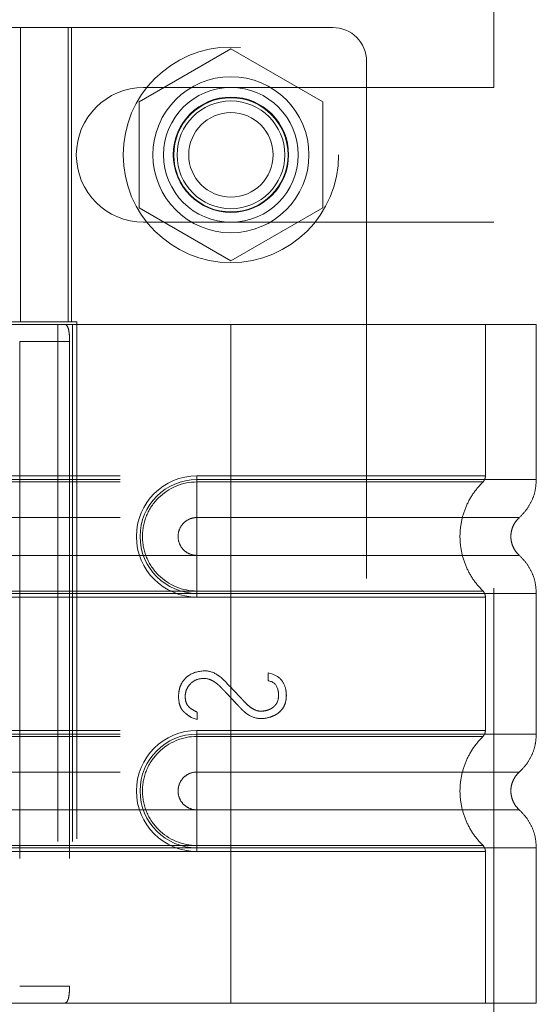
# Model space of a CAD drawing. Header units: inches. Extents: x 0.2 to 10.8, y 0.2 to 8.2.
# Tile 109 of 123: x 6.1027 to 6.2026, y 4.7941 to 4.9845. Entities that reach past the tile are written whole.
import ezdxf

# ---------------------------------------------------------------- set-up
doc = ezdxf.new("R2010")
doc.units = ezdxf.units.IN
doc.header["$MEASUREMENT"] = 0
doc.linetypes.add('HIDDEN', pattern=[0.075, 0.05, -0.025])
doc.layers.add('DIMENSIONS', color=140, linetype='Continuous')
doc.styles.add('SLDTEXTSTYLE0', font='TXT', dxfattribs={"width": 0.7})
doc.dimstyles.new('SLDDIMSTYLE0', dxfattribs={"dimtxt": 0.084961, "dimasz": 0.13, "dimexe": 0, "dimexo": 0.0625, "dimgap": 0.02124, "dimtad": 0, "dimtih": 1, "dimtoh": 1, "dimlfac": 12, "dimrnd": 1e-09, "dimzin": 12, "dimdsep": 46, "dimtxsty": 'SLDTEXTSTYLE0', "dimsah": 1, "dimcen": 0.09, "dimadec": 0, "dimazin": 3, "dimtfac": 1, "dimtofl": 0, "dimtmove": 0, "dimatfit": 3, "dimfxl": 0, "dimfrac": 2, "dimtolj": 1, "dimtzin": 12, "dimarcsym": 0})

# ---------------------------------------------------------------- blocks, each defined once
blk = doc.blocks.new('_D_16')
at = {"layer": 'DIMENSIONS'}
for p, q in [((6.08979, 5.13584), (5.55636, 5.13584)), ((5.68136, 5.13584), (5.68136, 4.28902)), ((5.51979, 4.13497), (5.49126, 4.13497)), ((5.49126, 4.13497), (5.49126, 3.99994)), ((5.84294, 4.13497), (5.87147, 4.13497)), ((5.87147, 4.13497), (5.87147, 3.99994)), ((5.49126, 3.99994), (5.51979, 3.99994)), ((5.87147, 3.99994), (5.84294, 3.99994)), ((5.68136, 3.0955), (5.68136, 3.98092)), ((6.08979, 3.0955), (5.55636, 3.0955))]:
    blk.add_line(p, q, dxfattribs=at)
for points in [[(5.68136, 5.13584), (5.66136, 5.00584), (5.70136, 5.00584)], [(5.68136, 3.0955), (5.70136, 3.2255), (5.66136, 3.2255)]]:
    blk.add_solid(points, dxfattribs=at)
at = {"layer": 'DIMENSIONS', "char_height": 0.083333, "attachment_point": 1, "style": 'SLDTEXTSTYLE0'}
for s, insert in [('24.48', (5.51979, 4.26141)), ('621.9', (5.51979, 4.10736))]:
    blk.add_mtext(s, dxfattribs=dict(at, insert=insert))

msp = doc.modelspace()

# ---------------------------------------------------------------- linework, layer by layer
at = {"color": 7, "linetype": 'HIDDEN', "lineweight": 18}
for p, q in [((6.1944179, 4.9713584), (6.1944179, 5.053598)), ((6.0759993, 4.9829609), (6.1127447, 4.9829609)), ((6.1029022, 4.9260383), (6.1029022, 4.9829609)), ((6.1121187, 4.9260383), (6.1121187, 4.9829609)), ((6.1632696, 4.9829609), (6.1127447, 4.9829609)), ((6.1127447, 4.9260383), (6.1127447, 4.9829609)), ((6.1435846, 4.9788335), (6.1258346, 4.9685855)), ((6.1613346, 4.9685855), (6.1435846, 4.9788335)), ((6.1698313, 4.9763992), (6.1698313, 4.7434596)), ((6.1267096, 4.9713584), (6.1944179, 4.9713584)), ((6.1258346, 4.9685855), (6.1258346, 4.9480896)), ((6.1613346, 4.9480896), (6.1613346, 4.9685855)), ((6.1258346, 4.9480896), (6.1435846, 4.9378416)), ((6.1435846, 4.9378416), (6.1613346, 4.9480896)), ((6.1267096, 4.9453167), (6.1944179, 4.9453167)), ((6.1944179, 4.774525), (6.1944179, 4.9453167)), ((6.1127447, 4.9260383), (6.0759993, 4.9260383)), ((6.1127447, 4.9260383), (6.1137591, 4.9260383)), ((6.1137591, 4.9260383), (6.1137591, 4.7938205)), ((6.1435846, 4.9255462), (6.0891227, 4.9255462)), ((6.1101192, 4.9255462), (6.1101192, 4.7943126)), ((6.1129312, 4.9255462), (6.1129312, 4.7943126)), ((6.1129312, 4.9255462), (6.1129312, 4.7943126)), ((6.1435846, 4.9255462), (6.1435846, 4.8955395)), ((6.2026397, 4.9255462), (6.1435846, 4.9255462)), ((6.1435846, 4.9255462), (6.1435846, 4.8955395)), ((6.1435846, 4.9255462), (6.1435846, 4.8962502)), ((6.1435846, 4.9255462), (6.1435846, 4.8962502)), ((6.1927972, 4.8962502), (6.1927972, 4.9255462)), ((6.2026397, 4.8955395), (6.2026397, 4.9255462)), ((6.102736, 4.9222654), (6.102736, 4.7975934)), ((6.1123868, 4.9222654), (6.102736, 4.9222654)), ((6.1123868, 4.9222654), (6.1123868, 4.7975934)), ((6.0221935, 4.8962502), (6.1435846, 4.8962502)), ((6.0221935, 4.8955395), (6.1435846, 4.8955395)), ((6.1435846, 4.8962502), (6.1370229, 4.8962502)), ((6.1370229, 4.8962502), (6.1370229, 4.8950797)), ((6.1370229, 4.8955395), (6.1370229, 4.8881979)), ((6.1435846, 4.8955395), (6.1370229, 4.8955395)), ((6.0221935, 4.8950797), (6.1435846, 4.8950797)), ((6.1435846, 4.8950797), (6.1370229, 4.8950797)), ((6.0221935, 4.8881979), (6.1435846, 4.8881979)), ((6.1435846, 4.8881979), (6.1370229, 4.8881979)), ((6.1435846, 4.8808735), (6.0221935, 4.8808735)), ((6.1370229, 4.8808735), (6.1435846, 4.8808735)), ((6.1370229, 4.8735319), (6.1370229, 4.8808735)), ((6.1435846, 4.8739917), (6.0221935, 4.8739917)), ((6.1435846, 4.8735319), (6.0221935, 4.8735319)), ((6.1435846, 4.8728212), (6.0221935, 4.8728212)), ((6.1370229, 4.8739917), (6.1435846, 4.8739917)), ((6.1370229, 4.8728212), (6.1370229, 4.8739917)), ((6.1370229, 4.8735319), (6.1435846, 4.8735319)), ((6.1370229, 4.8728212), (6.1435846, 4.8728212)), ((6.1435846, 4.8735319), (6.1435846, 4.8463269)), ((6.1435846, 4.8735319), (6.1435846, 4.8463269)), ((6.1435846, 4.8728212), (6.1435846, 4.8470376)), ((6.1435846, 4.8728212), (6.1435846, 4.8470376)), ((6.1927972, 4.8470376), (6.1927972, 4.8728212)), ((6.2026397, 4.8463269), (6.2026397, 4.8735319)), ((6.1507748, 4.8581377), (6.1517036, 4.8578975)), ((6.1507748, 4.8566485), (6.1507748, 4.8581377)), ((6.1370354, 4.8505634), (6.1370354, 4.8491542)), ((6.1370354, 4.8491542), (6.1358824, 4.8495386)), ((6.0221935, 4.8470376), (6.1435846, 4.8470376)), ((6.0221935, 4.8463269), (6.1435846, 4.8463269)), ((6.0221935, 4.8458671), (6.1435846, 4.8458671)), ((6.1370229, 4.8470376), (6.1370229, 4.8458671)), ((6.1435846, 4.8470376), (6.1370229, 4.8470376)), ((6.1370229, 4.8463269), (6.1370229, 4.8389853)), ((6.1435846, 4.8463269), (6.1370229, 4.8463269)), ((6.1435846, 4.8458671), (6.1370229, 4.8458671)), ((6.0221935, 4.8389853), (6.1435846, 4.8389853)), ((6.1435846, 4.8389853), (6.1370229, 4.8389853)), ((6.1435846, 4.8316609), (6.0221935, 4.8316609)), ((6.1370229, 4.8316609), (6.1435846, 4.8316609)), ((6.1370229, 4.8243193), (6.1370229, 4.8316609)), ((6.1435846, 4.8247791), (6.0221935, 4.8247791)), ((6.1435846, 4.8243193), (6.0221935, 4.8243193)), ((6.1435846, 4.8236086), (6.0221935, 4.8236086)), ((6.1370229, 4.8247791), (6.1435846, 4.8247791)), ((6.1370229, 4.8236086), (6.1370229, 4.8247791)), ((6.1370229, 4.8243193), (6.1435846, 4.8243193)), ((6.1370229, 4.8236086), (6.1435846, 4.8236086)), ((6.1435846, 4.8243193), (6.1435846, 4.7943126)), ((6.1435846, 4.8243193), (6.1435846, 4.7943126)), ((6.1435846, 4.8236086), (6.1435846, 4.7943126)), ((6.1435846, 4.8236086), (6.1435846, 4.7943126)), ((6.1927972, 4.7943126), (6.1927972, 4.8236086)), ((6.2026397, 4.7943126), (6.2026397, 4.8243193)), ((6.102736, 4.7975934), (6.1123868, 4.7975934)), ((6.1435846, 4.7943126), (6.0891227, 4.7943126)), ((6.2026397, 4.7943126), (6.1435846, 4.7943126))]:
    msp.add_line(p, q, dxfattribs=at)
for centre, radius in [((6.1435846, 4.9583375), 0.0208333), ((6.1435846, 4.9583546), 0.0150919), ((6.1435846, 4.9583375), 0.0130208), ((6.1435846, 4.9583546), 0.0111549), ((6.1435846, 4.9583375), 0.0110417), ((6.1435846, 4.9583375), 0.0104167), ((6.1435846, 4.9583375), 0.0081625)]:
    msp.add_circle(centre, radius, dxfattribs=at)
for centre, radius, start, end in [((6.1632696, 4.9763992), 0.0065617, 0, 90), ((6.1267096, 4.9583375), 0.0130208, 90, 270), ((6.1370229, 4.8845357), 0.0117145, 90, 270), ((6.1370229, 4.8845357), 0.0110038, 90, 270), ((6.1370229, 4.8353231), 0.0117145, 90, 270), ((6.1370229, 4.8353231), 0.0110038, 90, 270)]:
    msp.add_arc(centre, radius, start, end, dxfattribs=at)
for points, knots in [([(6.1123868, 4.9222654), (6.1123868, 4.9227), (6.1123704, 4.9231266), (6.112301, 4.9239229), (6.1122475, 4.9242875), (6.1120968, 4.9248927), (6.1119978, 4.9251364), (6.111757, 4.9254612), (6.1116129, 4.9255462), (6.1114528, 4.9255462)], [0, 0, 0, 0, 0.25, 0.25, 0.5, 0.5, 0.75, 0.75, 1, 1, 1, 1]), ([(6.1435846, 4.8962502), (6.1511027, 4.8962502), (6.1639734, 4.8962502), (6.179896, 4.8962502), (6.1902353, 4.8962502), (6.1940783, 4.8962502), (6.1902353, 4.8962502), (6.179896, 4.8962502), (6.1639734, 4.8962502), (6.1511027, 4.8962502), (6.1435846, 4.8962502)], [4.71239975, 4.71239975, 4.71239975, 4.71239975, 5.17054869, 5.49779793, 5.89049701, 6.2831961, 6.67589519, 7.06859428, 7.39584352, 7.85399245, 7.85399245, 7.85399245, 7.85399245]), ([(6.1435846, 4.8955395), (6.1474498, 4.8955395), (6.1513148, 4.8955395), (6.1588966, 4.8955395), (6.1626131, 4.8955395), (6.1697549, 4.8955395), (6.1731801, 4.8955395), (6.1796076, 4.8955395), (6.1826098, 4.8955395), (6.1880759, 4.8955395), (6.1905398, 4.8955395), (6.1948345, 4.8955395), (6.1966653, 4.8955395), (6.1996235, 4.8955395), (6.2007509, 4.8955395), (6.202259, 4.8955395), (6.2026397, 4.8955395), (6.2026397, 4.8955395), (6.202259, 4.8955395), (6.2007509, 4.8955395), (6.1996235, 4.8955395), (6.1966653, 4.8955395), (6.1948345, 4.8955395), (6.1905398, 4.8955395), (6.1880759, 4.8955395), (6.1826098, 4.8955395), (6.1796076, 4.8955395), (6.1731801, 4.8955395), (6.1697549, 4.8955395), (6.1626131, 4.8955395), (6.1588966, 4.8955395), (6.1513148, 4.8955395), (6.1474498, 4.8955395), (6.1435846, 4.8955395)], [0, 0, 0, 0, 0.0625, 0.0625, 0.125, 0.125, 0.1875, 0.1875, 0.25, 0.25, 0.3125, 0.3125, 0.375, 0.375, 0.4375, 0.4375, 0.5, 0.5, 0.5625, 0.5625, 0.625, 0.625, 0.6875, 0.6875, 0.75, 0.75, 0.8125, 0.8125, 0.875, 0.875, 0.9375, 0.9375, 1, 1, 1, 1]), ([(6.1435846, 4.8955395), (6.1435846, 4.8942), (6.1435846, 4.8913914), (6.1435846, 4.8890863), (6.1435846, 4.8881971)], [0.052118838, 0.052118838, 0.052118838, 0.052118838, 0.500001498, 0.948006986, 0.948006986, 0.948006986, 0.948006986]), ([(6.1435846, 4.8955395), (6.1435846, 4.8941584), (6.1435846, 4.8927781), (6.1435846, 4.8902571), (6.1435846, 4.8891178), (6.1435846, 4.8881979)], [0, 0, 0, 0, 0.5, 0.5, 1, 1, 1, 1]), ([(6.1923006, 4.8950743), (6.1923746, 4.8951545), (6.1925241, 4.8953164), (6.1926771, 4.8956123), (6.1927811, 4.8959287), (6.1927918, 4.8961488), (6.1927972, 4.8962578)], [0, 0, 0, 0, 0.24752408, 0.49999998, 0.75247589, 1, 1, 1, 1]), ([(6.1993168, 4.8881659), (6.1998035, 4.8886521), (6.200788, 4.8896357), (6.2018308, 4.8914674), (6.2025128, 4.8934624), (6.2025978, 4.8948522), (6.2026399, 4.8955395)], [0, 0, 0, 0, 0.2471303, 0.49986639, 0.75266195, 1, 1, 1, 1]), ([(6.1370229, 4.8950797), (6.1342514, 4.8951074), (6.1301538, 4.8933579), (6.1270282, 4.8886753), (6.1262044, 4.8845357), (6.1270282, 4.8803961), (6.1301538, 4.8757135), (6.1342514, 4.873964), (6.1370229, 4.8739917)], [6.28318531, 6.28318531, 6.28318531, 6.28318531, 7.06858347, 7.46128255, 7.85398163, 8.24668072, 8.6393798, 9.42477796, 9.42477796, 9.42477796, 9.42477796]), ([(6.1435846, 4.8950797), (6.1499635, 4.8950797), (6.1563364, 4.8950797), (6.1681214, 4.8950798), (6.1735272, 4.8950798), (6.1825423, 4.8950798), (6.1861566, 4.8950799), (6.1910359, 4.8950799), (6.1923057, 4.8950799), (6.1923043, 4.89508), (6.1910375, 4.89508), (6.1861556, 4.8950801), (6.1825438, 4.8950801), (6.173527, 4.8950802), (6.1681219, 4.8950802), (6.1563365, 4.8950802), (6.1499644, 4.8950803), (6.1435846, 4.8950803)], [0, 0, 0, 0, 0.125, 0.125, 0.25, 0.25, 0.375, 0.375, 0.5, 0.5, 0.625, 0.625, 0.75, 0.75, 0.875, 0.875, 1, 1, 1, 1]), ([(6.1435846, 4.8739917), (6.1435846, 4.8767232), (6.1435846, 4.8845357), (6.1435846, 4.8923482), (6.1435846, 4.8950797)], [0.027131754, 0.027131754, 0.027131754, 0.027131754, 0.5, 0.972868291, 0.972868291, 0.972868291, 0.972868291]), ([(6.192407, 4.8738935), (6.1917319, 4.8746212), (6.1903819, 4.8760764), (6.1889799, 4.8787255), (6.1880853, 4.8815668), (6.1877778, 4.8845357), (6.1880853, 4.8875046), (6.1889799, 4.8903459), (6.1903819, 4.892995), (6.1917319, 4.8944502), (6.192407, 4.8951779)], [0, 0, 0, 0, 0.12508578, 0.25012635, 0.37515545, 0.5, 0.62484455, 0.74987365, 0.87491422, 1, 1, 1, 1]), ([(6.1370229, 4.8881979), (6.1365435, 4.8881979), (6.1360643, 4.8881026), (6.1351786, 4.8877357), (6.1347723, 4.8874643), (6.1340944, 4.8867863), (6.1338229, 4.8863801), (6.133456, 4.8854943), (6.1333607, 4.8850151), (6.1333607, 4.8840563), (6.133456, 4.8835771), (6.1338229, 4.8826913), (6.1340944, 4.8822851), (6.1347723, 4.8816071), (6.1351786, 4.8813357), (6.1360643, 4.8809688), (6.1365435, 4.8808735), (6.1370229, 4.8808735)], [0, 0, 0, 0, 0.125, 0.125, 0.25, 0.25, 0.375, 0.375, 0.5, 0.5, 0.625, 0.625, 0.75, 0.75, 0.875, 0.875, 1, 1, 1, 1]), ([(6.1435846, 4.8881971), (6.151855, 4.8881971), (6.1662674, 4.8881971), (6.1843901, 4.8881971), (6.1963778, 4.8881971), (6.2008392, 4.8881971), (6.1963778, 4.8881971), (6.1843901, 4.8881971), (6.1662674, 4.8881971), (6.151855, 4.8881971), (6.1435846, 4.8881971)], [4.71241411, 4.71241411, 4.71241411, 4.71241411, 5.15721613, 5.48839216, 5.88580339, 6.28321463, 6.68062587, 7.0780371, 7.40921314, 7.85401516, 7.85401516, 7.85401516, 7.85401516]), ([(6.199389, 4.8808414), (6.1991423, 4.8810873), (6.1986483, 4.8815796), (6.1981299, 4.8824977), (6.197796, 4.8834913), (6.1976796, 4.8845357), (6.197796, 4.8855801), (6.1981299, 4.8865737), (6.1986483, 4.8874918), (6.1991423, 4.8879841), (6.199389, 4.88823)], [0, 0, 0, 0, 0.124832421, 0.249939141, 0.375105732, 0.5, 0.624894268, 0.750060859, 0.875167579, 1, 1, 1, 1]), ([(6.1435846, 4.8808743), (6.151855, 4.8808743), (6.1662674, 4.8808743), (6.1843901, 4.8808743), (6.1963778, 4.8808743), (6.2008392, 4.8808743), (6.1963778, 4.8808743), (6.1843901, 4.8808743), (6.1662674, 4.8808743), (6.151855, 4.8808743), (6.1435846, 4.8808743)], [4.71236405, 4.71236405, 4.71236405, 4.71236405, 5.15716608, 5.48834211, 5.88575335, 6.2831646, 6.68057584, 7.07798708, 7.40916311, 7.85396503, 7.85396503, 7.85396503, 7.85396503]), ([(6.1435846, 4.8735319), (6.1435846, 4.8748714), (6.1435846, 4.87768), (6.1435846, 4.8799851), (6.1435846, 4.8808743)], [0.052118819, 0.052118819, 0.052118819, 0.052118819, 0.500001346, 0.948007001, 0.948007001, 0.948007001, 0.948007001]), ([(6.1435846, 4.8735319), (6.1435846, 4.874913), (6.1435846, 4.8762933), (6.1435846, 4.8788143), (6.1435846, 4.8799536), (6.1435846, 4.8808735)], [0, 0, 0, 0, 0.5, 0.5, 1, 1, 1, 1]), ([(6.2026399, 4.8735319), (6.2025978, 4.8742192), (6.2025128, 4.875609), (6.2018308, 4.877604), (6.200788, 4.8794357), (6.1998035, 4.8804193), (6.1993168, 4.8809055)], [0, 0, 0, 0, 0.24733805, 0.50013361, 0.75286969, 1, 1, 1, 1]), ([(6.1435846, 4.8739911), (6.1499644, 4.8739911), (6.1563365, 4.8739912), (6.1681219, 4.8739912), (6.173527, 4.8739912), (6.1825438, 4.8739913), (6.1861556, 4.8739913), (6.1910375, 4.8739914), (6.1923043, 4.8739914), (6.1923057, 4.8739915), (6.1910359, 4.8739915), (6.1861566, 4.8739915), (6.1825423, 4.8739916), (6.1735272, 4.8739916), (6.1681214, 4.8739916), (6.1563364, 4.8739917), (6.1499635, 4.8739917), (6.1435846, 4.8739917)], [0, 0, 0, 0, 0.125, 0.125, 0.25, 0.25, 0.375, 0.375, 0.5, 0.5, 0.625, 0.625, 0.75, 0.75, 0.875, 0.875, 1, 1, 1, 1]), ([(6.1435846, 4.8735319), (6.1474498, 4.8735319), (6.1513148, 4.8735319), (6.1588966, 4.8735319), (6.1626131, 4.8735319), (6.1697549, 4.8735319), (6.1731801, 4.8735319), (6.1796076, 4.8735319), (6.1826098, 4.8735319), (6.1880759, 4.8735319), (6.1905398, 4.8735319), (6.1948345, 4.8735319), (6.1966653, 4.8735319), (6.1996235, 4.8735319), (6.2007509, 4.8735319), (6.202259, 4.8735319), (6.2026397, 4.8735319), (6.2026397, 4.8735319), (6.202259, 4.8735319), (6.2007509, 4.8735319), (6.1996235, 4.8735319), (6.1966653, 4.8735319), (6.1948345, 4.8735319), (6.1905398, 4.8735319), (6.1880759, 4.8735319), (6.1826098, 4.8735319), (6.1796076, 4.8735319), (6.1731801, 4.8735319), (6.1697549, 4.8735319), (6.1626131, 4.8735319), (6.1588966, 4.8735319), (6.1513148, 4.8735319), (6.1474498, 4.8735319), (6.1435846, 4.8735319)], [0, 0, 0, 0, 0.0625, 0.0625, 0.125, 0.125, 0.1875, 0.1875, 0.25, 0.25, 0.3125, 0.3125, 0.375, 0.375, 0.4375, 0.4375, 0.5, 0.5, 0.5625, 0.5625, 0.625, 0.625, 0.6875, 0.6875, 0.75, 0.75, 0.8125, 0.8125, 0.875, 0.875, 0.9375, 0.9375, 1, 1, 1, 1]), ([(6.1435846, 4.8728212), (6.1511027, 4.8728212), (6.1639734, 4.8728212), (6.179896, 4.8728212), (6.1902353, 4.8728212), (6.1940783, 4.8728212), (6.1902353, 4.8728212), (6.179896, 4.8728212), (6.1639734, 4.8728212), (6.1511027, 4.8728212), (6.1435846, 4.8728212)], [4.71239001, 4.71239001, 4.71239001, 4.71239001, 5.17053895, 5.49778819, 5.89048727, 6.28318636, 6.67588545, 7.06858454, 7.39583378, 7.85398272, 7.85398272, 7.85398272, 7.85398272]), ([(6.1927972, 4.8728136), (6.1927918, 4.8729226), (6.1927811, 4.8731427), (6.1926771, 4.8734591), (6.1925241, 4.873755), (6.1923746, 4.8739169), (6.1923006, 4.8739971)], [0, 0, 0, 0, 0.2475241, 0.50000001, 0.75247591, 1, 1, 1, 1]), ([(6.1358824, 4.8495386), (6.1355334, 4.8497861), (6.1349533, 4.8502123), (6.1344651, 4.8506379), (6.1343062, 4.850795), (6.1339898, 4.8512243), (6.1336211, 4.8519731), (6.1333809, 4.8534209), (6.1335974, 4.8552456), (6.1342619, 4.8566422), (6.1358194, 4.8581216), (6.137398, 4.858538), (6.1386527, 4.858538)], [0, 0, 0, 0, 0.0625, 0.125, 0.15625, 0.1875, 0.25, 0.375, 0.5, 0.625, 0.75, 1, 1, 1, 1]), ([(6.1517036, 4.8578975), (6.1524319, 4.8576143), (6.1535838, 4.8567894), (6.1542472, 4.85517), (6.154338, 4.853403), (6.1541081, 4.8521997), (6.1536205, 4.8512161), (6.152719, 4.8503321), (6.1520368, 4.8499268), (6.1508881, 4.8494679), (6.1491693, 4.8491626), (6.147442, 4.8496429), (6.1462855, 4.8505337), (6.1458226, 4.8509517), (6.1453914, 4.8513984), (6.1451701, 4.8516369), (6.1446944, 4.8521423), (6.1440632, 4.8528178), (6.1432797, 4.8536537), (6.1426476, 4.8543265), (6.1421681, 4.8548319), (6.141948, 4.8550656), (6.1415236, 4.8555037), (6.1410457, 4.8559363), (6.1402754, 4.8565206), (6.1389922, 4.8571823), (6.1372449, 4.8570477), (6.1359808, 4.8564362), (6.1350213, 4.8551469), (6.1347216, 4.854057), (6.1347462, 4.8527621), (6.1350922, 4.8519623), (6.1355784, 4.8514462), (6.1359358, 4.851194), (6.136536, 4.8508284), (6.1370354, 4.8505634)], [0, 0, 0, 0, 0.0625, 0.125, 0.15625, 0.1875, 0.21875, 0.25, 0.28125, 0.3125, 0.375, 0.4375, 0.453125, 0.46875, 0.4765625, 0.484375, 0.5, 0.53125, 0.5625, 0.59375, 0.609375, 0.6171875, 0.625, 0.640625, 0.65625, 0.6875, 0.75, 0.8125, 0.84375, 0.875, 0.90625, 0.9375, 0.953125, 0.96875, 1, 1, 1, 1]), ([(6.1386527, 4.858538), (6.139467, 4.858538), (6.1404841, 4.8581816), (6.141687, 4.8572659), (6.1425329, 4.8564577), (6.1432864, 4.8556287), (6.1442926, 4.8545891), (6.1450724, 4.8537644), (6.1456884, 4.8531114), (6.1459297, 4.852848), (6.1465793, 4.8521674), (6.1472201, 4.8516084), (6.1482416, 4.8509058), (6.1493413, 4.8506825), (6.1504769, 4.8508565), (6.1512656, 4.8511651), (6.1518209, 4.8515266), (6.1525647, 4.8523191), (6.1528242, 4.853277), (6.1527774, 4.8544447), (6.152474, 4.8558424), (6.1517102, 4.8564926), (6.1507748, 4.8566485)], [0, 0, 0, 0, 0.125, 0.15625, 0.1875, 0.25, 0.3125, 0.375, 0.40625, 0.421875, 0.4375, 0.46875, 0.5, 0.5625, 0.625, 0.6875, 0.71875, 0.75, 0.8125, 0.84375, 0.875, 1, 1, 1, 1]), ([(6.1370229, 4.8458671), (6.1342514, 4.8458948), (6.1301538, 4.8441453), (6.1270282, 4.8394627), (6.1262044, 4.8353231), (6.1270282, 4.8311835), (6.1301538, 4.8265009), (6.1342514, 4.8247514), (6.1370229, 4.8247791)], [6.28318531, 6.28318531, 6.28318531, 6.28318531, 7.06858347, 7.46128255, 7.85398163, 8.24668072, 8.6393798, 9.42477796, 9.42477796, 9.42477796, 9.42477796]), ([(6.1435846, 4.8470376), (6.1508377, 4.8470376), (6.1634792, 4.8470376), (6.1794142, 4.8470376), (6.1900188, 4.8470376), (6.1940917, 4.8470376), (6.1903852, 4.8470376), (6.1800733, 4.8470376), (6.1640955, 4.8470376), (6.1511479, 4.8470376), (6.1435846, 4.8470376)], [4.71239469, 4.71239469, 4.71239469, 4.71239469, 5.154448, 5.48366074, 5.87871603, 6.27377131, 6.6688266, 7.06388188, 7.39309462, 7.85399245, 7.85399245, 7.85399245, 7.85399245]), ([(6.1435846, 4.8463269), (6.1474498, 4.8463269), (6.1513148, 4.8463269), (6.1588966, 4.8463269), (6.1626131, 4.8463269), (6.1697549, 4.8463269), (6.1731801, 4.8463269), (6.1796076, 4.8463269), (6.1826098, 4.8463269), (6.1880759, 4.8463269), (6.1905398, 4.8463269), (6.1948345, 4.8463269), (6.1966653, 4.8463269), (6.1996235, 4.8463269), (6.2007509, 4.8463269), (6.202259, 4.8463269), (6.2026397, 4.8463269), (6.2026397, 4.8463269), (6.202259, 4.8463269), (6.2007509, 4.8463269), (6.1996235, 4.8463269), (6.1966653, 4.8463269), (6.1948345, 4.8463269), (6.1905398, 4.8463269), (6.1880759, 4.8463269), (6.1826098, 4.8463269), (6.1796076, 4.8463269), (6.1731801, 4.8463269), (6.1697549, 4.8463269), (6.1626131, 4.8463269), (6.1588966, 4.8463269), (6.1513148, 4.8463269), (6.1474498, 4.8463269), (6.1435846, 4.8463269)], [0, 0, 0, 0, 0.0625, 0.0625, 0.125, 0.125, 0.1875, 0.1875, 0.25, 0.25, 0.3125, 0.3125, 0.375, 0.375, 0.4375, 0.4375, 0.5, 0.5, 0.5625, 0.5625, 0.625, 0.625, 0.6875, 0.6875, 0.75, 0.75, 0.8125, 0.8125, 0.875, 0.875, 0.9375, 0.9375, 1, 1, 1, 1]), ([(6.1435846, 4.8463269), (6.1435846, 4.8449874), (6.1435846, 4.8421788), (6.1435846, 4.8398737), (6.1435846, 4.8389845)], [0.052118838, 0.052118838, 0.052118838, 0.052118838, 0.500001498, 0.948006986, 0.948006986, 0.948006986, 0.948006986]), ([(6.1435846, 4.8463269), (6.1435846, 4.8449458), (6.1435846, 4.8435655), (6.1435846, 4.8410445), (6.1435846, 4.8399052), (6.1435846, 4.8389853)], [0, 0, 0, 0, 0.5, 0.5, 1, 1, 1, 1]), ([(6.1435846, 4.845867), (6.1456147, 4.845867), (6.1477729, 4.845867), (6.1523312, 4.845867), (6.1547321, 4.845867), (6.1597211, 4.845867), (6.1623101, 4.845867), (6.1675588, 4.845867), (6.170219, 4.845867), (6.1754159, 4.845867), (6.177952, 4.845867), (6.1826331, 4.845867), (6.1847758, 4.845867), (6.1883723, 4.845867), (6.1898229, 4.845867), (6.1917909, 4.845867), (6.192306, 4.845867), (6.192306, 4.845867), (6.1917909, 4.845867), (6.1898229, 4.845867), (6.1883723, 4.845867), (6.1847758, 4.845867), (6.1826331, 4.845867), (6.177952, 4.845867), (6.1754159, 4.845867), (6.170219, 4.845867), (6.1675588, 4.845867), (6.1623101, 4.845867), (6.1597211, 4.845867), (6.1547321, 4.845867), (6.1523312, 4.845867), (6.1477729, 4.845867), (6.1456147, 4.845867), (6.1435846, 4.845867)], [0, 0, 0, 0, 0.0625, 0.0625, 0.125, 0.125, 0.1875, 0.1875, 0.25, 0.25, 0.3125, 0.3125, 0.375, 0.375, 0.4375, 0.4375, 0.5, 0.5, 0.5625, 0.5625, 0.625, 0.625, 0.6875, 0.6875, 0.75, 0.75, 0.8125, 0.8125, 0.875, 0.875, 0.9375, 0.9375, 1, 1, 1, 1]), ([(6.192407, 4.8246809), (6.1917361, 4.8254113), (6.1903939, 4.8268728), (6.1889904, 4.8295192), (6.1880888, 4.8323571), (6.1877761, 4.8353231), (6.1880888, 4.8382891), (6.1889904, 4.841127), (6.1903939, 4.8437734), (6.1917361, 4.8452349), (6.192407, 4.8459653)], [0, 0, 0, 0, 0.12505483, 0.25020853, 0.37526383, 0.5, 0.62473617, 0.74979147, 0.87494517, 1, 1, 1, 1]), ([(6.1923006, 4.8458617), (6.1923746, 4.8459419), (6.1925241, 4.8461038), (6.1926771, 4.8463997), (6.192781, 4.8467161), (6.1927918, 4.8469362), (6.1927972, 4.8470452)], [0, 0, 0, 0, 0.24752405, 0.49999994, 0.75247586, 1, 1, 1, 1]), ([(6.1993168, 4.8389533), (6.1998035, 4.8394395), (6.200788, 4.8404231), (6.2018308, 4.8422548), (6.2025128, 4.8442498), (6.2025978, 4.8456396), (6.2026399, 4.8463269)], [0, 0, 0, 0, 0.2471303, 0.49986639, 0.75266195, 1, 1, 1, 1]), ([(6.1370229, 4.8389853), (6.1365435, 4.8389853), (6.1360643, 4.83889), (6.1351786, 4.8385231), (6.1347723, 4.8382517), (6.1340944, 4.8375737), (6.1338229, 4.8371675), (6.133456, 4.8362817), (6.1333607, 4.8358025), (6.1333607, 4.8348437), (6.133456, 4.8343645), (6.1338229, 4.8334787), (6.1340944, 4.8330725), (6.1347723, 4.8323945), (6.1351786, 4.8321231), (6.1360643, 4.8317562), (6.1365435, 4.8316609), (6.1370229, 4.8316609)], [0, 0, 0, 0, 0.125, 0.125, 0.25, 0.25, 0.375, 0.375, 0.5, 0.5, 0.625, 0.625, 0.75, 0.75, 0.875, 0.875, 1, 1, 1, 1]), ([(6.1435846, 4.8389845), (6.151855, 4.8389845), (6.1662674, 4.8389845), (6.1843901, 4.8389845), (6.1963778, 4.8389845), (6.2008392, 4.8389845), (6.1963778, 4.8389845), (6.1843901, 4.8389845), (6.1662674, 4.8389845), (6.151855, 4.8389845), (6.1435846, 4.8389845)], [4.71241411, 4.71241411, 4.71241411, 4.71241411, 5.15721613, 5.48839216, 5.88580339, 6.28321463, 6.68062587, 7.0780371, 7.40921314, 7.85401516, 7.85401516, 7.85401516, 7.85401516]), ([(6.199389, 4.8316288), (6.1991423, 4.8318747), (6.1986483, 4.832367), (6.1981299, 4.8332851), (6.197796, 4.8342787), (6.1976796, 4.8353231), (6.197796, 4.8363675), (6.1981299, 4.8373611), (6.1986483, 4.8382792), (6.1991423, 4.8387715), (6.199389, 4.8390174)], [0, 0, 0, 0, 0.124832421, 0.249939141, 0.375105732, 0.5, 0.624894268, 0.750060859, 0.875167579, 1, 1, 1, 1]), ([(6.1435846, 4.8316617), (6.151855, 4.8316617), (6.1662674, 4.8316617), (6.1843901, 4.8316617), (6.1963778, 4.8316617), (6.2008392, 4.8316617), (6.1963778, 4.8316617), (6.1843901, 4.8316617), (6.1662674, 4.8316617), (6.151855, 4.8316617), (6.1435846, 4.8316617)], [4.71236405, 4.71236405, 4.71236405, 4.71236405, 5.15716608, 5.48834211, 5.88575335, 6.2831646, 6.68057584, 7.07798708, 7.40916311, 7.85396514, 7.85396514, 7.85396514, 7.85396514]), ([(6.1435846, 4.8243193), (6.1435846, 4.8256588), (6.1435846, 4.8284674), (6.1435846, 4.8307725), (6.1435846, 4.8316617)], [0.052118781, 0.052118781, 0.052118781, 0.052118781, 0.500001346, 0.948006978, 0.948006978, 0.948006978, 0.948006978]), ([(6.1435846, 4.8243193), (6.1435846, 4.8257004), (6.1435846, 4.8270807), (6.1435846, 4.8296017), (6.1435846, 4.830741), (6.1435846, 4.8316609)], [0, 0, 0, 0, 0.5, 0.5, 1, 1, 1, 1]), ([(6.2026399, 4.8243193), (6.2025978, 4.8250066), (6.2025128, 4.8263964), (6.2018308, 4.8283914), (6.200788, 4.8302231), (6.1998035, 4.8312067), (6.1993168, 4.8316929)], [0, 0, 0, 0, 0.24733805, 0.50013361, 0.75286969, 1, 1, 1, 1]), ([(6.1435846, 4.8247792), (6.1456147, 4.8247792), (6.1477729, 4.8247792), (6.1523312, 4.8247792), (6.1547321, 4.8247792), (6.1597211, 4.8247792), (6.1623101, 4.8247792), (6.1675588, 4.8247792), (6.170219, 4.8247792), (6.1754159, 4.8247792), (6.177952, 4.8247792), (6.1826331, 4.8247792), (6.1847758, 4.8247792), (6.1883723, 4.8247792), (6.1898229, 4.8247792), (6.1917909, 4.8247792), (6.192306, 4.8247792), (6.192306, 4.8247792), (6.1917909, 4.8247792), (6.1898229, 4.8247792), (6.1883723, 4.8247792), (6.1847758, 4.8247792), (6.1826331, 4.8247792), (6.177952, 4.8247792), (6.1754159, 4.8247792), (6.170219, 4.8247792), (6.1675588, 4.8247792), (6.1623101, 4.8247792), (6.1597211, 4.8247792), (6.1547321, 4.8247792), (6.1523312, 4.8247792), (6.1477729, 4.8247792), (6.1456147, 4.8247792), (6.1435846, 4.8247792)], [0, 0, 0, 0, 0.0625, 0.0625, 0.125, 0.125, 0.1875, 0.1875, 0.25, 0.25, 0.3125, 0.3125, 0.375, 0.375, 0.4375, 0.4375, 0.5, 0.5, 0.5625, 0.5625, 0.625, 0.625, 0.6875, 0.6875, 0.75, 0.75, 0.8125, 0.8125, 0.875, 0.875, 0.9375, 0.9375, 1, 1, 1, 1]), ([(6.1435846, 4.8243193), (6.1474498, 4.8243193), (6.1513148, 4.8243193), (6.1588966, 4.8243193), (6.1626131, 4.8243193), (6.1697549, 4.8243193), (6.1731801, 4.8243193), (6.1796076, 4.8243193), (6.1826098, 4.8243193), (6.1880759, 4.8243193), (6.1905398, 4.8243193), (6.1948345, 4.8243193), (6.1966653, 4.8243193), (6.1996235, 4.8243193), (6.2007509, 4.8243193), (6.202259, 4.8243193), (6.2026397, 4.8243193), (6.2026397, 4.8243193), (6.202259, 4.8243193), (6.2007509, 4.8243193), (6.1996235, 4.8243193), (6.1966653, 4.8243193), (6.1948345, 4.8243193), (6.1905398, 4.8243193), (6.1880759, 4.8243193), (6.1826098, 4.8243193), (6.1796076, 4.8243193), (6.1731801, 4.8243193), (6.1697549, 4.8243193), (6.1626131, 4.8243193), (6.1588966, 4.8243193), (6.1513148, 4.8243193), (6.1474498, 4.8243193), (6.1435846, 4.8243193)], [0, 0, 0, 0, 0.0625, 0.0625, 0.125, 0.125, 0.1875, 0.1875, 0.25, 0.25, 0.3125, 0.3125, 0.375, 0.375, 0.4375, 0.4375, 0.5, 0.5, 0.5625, 0.5625, 0.625, 0.625, 0.6875, 0.6875, 0.75, 0.75, 0.8125, 0.8125, 0.875, 0.875, 0.9375, 0.9375, 1, 1, 1, 1]), ([(6.1435846, 4.8236086), (6.1511479, 4.8236086), (6.1640955, 4.8236086), (6.1800733, 4.8236086), (6.1903852, 4.8236086), (6.1940917, 4.8236086), (6.1900188, 4.8236086), (6.1794142, 4.8236086), (6.1634792, 4.8236086), (6.1508377, 4.8236086), (6.1435846, 4.8236086)], [4.71239001, 4.71239001, 4.71239001, 4.71239001, 5.17328784, 5.50250058, 5.89755587, 6.29261115, 6.68766644, 7.08272172, 7.41193446, 7.85398778, 7.85398778, 7.85398778, 7.85398778]), ([(6.1927972, 4.823601), (6.1927918, 4.82371), (6.192781, 4.8239301), (6.1926771, 4.8242465), (6.1925241, 4.8245424), (6.1923746, 4.8247043), (6.1923006, 4.8247845)], [0, 0, 0, 0, 0.24752413, 0.50000004, 0.75247594, 1, 1, 1, 1]), ([(6.1114528, 4.7943126), (6.1116129, 4.7943126), (6.1117554, 4.7943959), (6.1119978, 4.7947219), (6.1120963, 4.7949645), (6.1122472, 4.7955693), (6.1123009, 4.7959358), (6.1123701, 4.7967269), (6.1123868, 4.7971588), (6.1123868, 4.7975934)], [0, 0, 0, 0, 0.25, 0.25, 0.5, 0.5, 0.75, 0.75, 1, 1, 1, 1])]:
    msp.add_open_spline(points, degree=3, knots=knots, dxfattribs=at)
for points in [[(6.1435846, 4.8962502), (6.1435846, 4.8958259), (6.1435846, 4.8953728), (6.1435846, 4.8950796)], [(6.1435846, 4.8962502), (6.1435846, 4.8958157), (6.1435846, 4.895384), (6.1435846, 4.8950797)], [(6.1370229, 4.8845357), (6.1370229, 4.8864946), (6.1370229, 4.890404), (6.1370229, 4.8937081), (6.1370229, 4.8950797)], [(6.1435846, 4.8739917), (6.1435846, 4.8767342), (6.1435846, 4.8845357), (6.1435846, 4.8923372), (6.1435846, 4.8950797)], [(6.1370229, 4.8845357), (6.1370229, 4.8859091), (6.1370229, 4.8872826), (6.1370229, 4.8881979)], [(6.1435846, 4.8845357), (6.1435846, 4.8859091), (6.1435846, 4.8872826), (6.1435846, 4.8881979)], [(6.1435846, 4.8845357), (6.1435846, 4.8859093), (6.1435846, 4.8872828), (6.1435846, 4.8881972)], [(6.1370229, 4.8739917), (6.1370229, 4.8753633), (6.1370229, 4.8786674), (6.1370229, 4.8825768), (6.1370229, 4.8845357)], [(6.1370229, 4.8808735), (6.1370229, 4.8817888), (6.1370229, 4.8831623), (6.1370229, 4.8845357)], [(6.1435846, 4.8808735), (6.1435846, 4.8817888), (6.1435846, 4.8831623), (6.1435846, 4.8845357)], [(6.1435846, 4.8808742), (6.1435846, 4.8817886), (6.1435846, 4.8831621), (6.1435846, 4.8845357)], [(6.1435846, 4.8728212), (6.1435846, 4.8732455), (6.1435846, 4.8736986), (6.1435846, 4.8739918)], [(6.1435846, 4.8728212), (6.1435846, 4.8732557), (6.1435846, 4.8736874), (6.1435846, 4.8739917)], [(6.1370229, 4.8353231), (6.1370229, 4.837282), (6.1370229, 4.8411914), (6.1370229, 4.8444955), (6.1370229, 4.8458671)], [(6.1435846, 4.8470376), (6.1435846, 4.8466133), (6.1435846, 4.8461602), (6.1435846, 4.845867)], [(6.1435846, 4.8470376), (6.1435846, 4.8466031), (6.1435846, 4.8461714), (6.1435846, 4.8458671)], [(6.1435846, 4.8458671), (6.1435846, 4.8431246), (6.1435846, 4.8353231), (6.1435846, 4.8275216), (6.1435846, 4.8247791)], [(6.1435846, 4.845867), (6.1435846, 4.8431238), (6.1435846, 4.8353231), (6.1435846, 4.8275224), (6.1435846, 4.8247792)], [(6.1370229, 4.8353231), (6.1370229, 4.8366965), (6.1370229, 4.83807), (6.1370229, 4.8389853)], [(6.1435846, 4.8389853), (6.1435846, 4.83807), (6.1435846, 4.8366965), (6.1435846, 4.8353231)], [(6.1435846, 4.8389846), (6.1435846, 4.8380702), (6.1435846, 4.8366967), (6.1435846, 4.8353231)], [(6.1370229, 4.8247791), (6.1370229, 4.8261507), (6.1370229, 4.8294548), (6.1370229, 4.8333642), (6.1370229, 4.8353231)], [(6.1370229, 4.8316609), (6.1370229, 4.8325762), (6.1370229, 4.8339497), (6.1370229, 4.8353231)], [(6.1435846, 4.8353231), (6.1435846, 4.8339495), (6.1435846, 4.832576), (6.1435846, 4.8316616)], [(6.1435846, 4.8353231), (6.1435846, 4.8339497), (6.1435846, 4.8325762), (6.1435846, 4.8316609)], [(6.1435846, 4.8236086), (6.1435846, 4.8240332), (6.1435846, 4.8244867), (6.1435846, 4.8247799)], [(6.1435846, 4.8236086), (6.1435846, 4.8240431), (6.1435846, 4.8244748), (6.1435846, 4.8247791)]]:
    msp.add_open_spline(points, degree=3, dxfattribs=at)

# ---------------------------------------------------------------- dimensions: what is measured, and where the dimension line sits
at = {"layer": 'DIMENSIONS'}
dim = msp.add_linear_dim(base=(5.6813615, 3.0955042), p1=(6.1397929, 5.1358375), p2=(6.1397929, 3.0955042), angle=90, dimstyle='SLDDIMSTYLE0', dxfattribs=at)
dim.commit()
dim.dimension.update_dxf_attribs({"geometry": '_D_16', "text_midpoint": (5.6813615, 4.1349715), "dimtype": 160})

doc.saveas('drawing.dxf')
